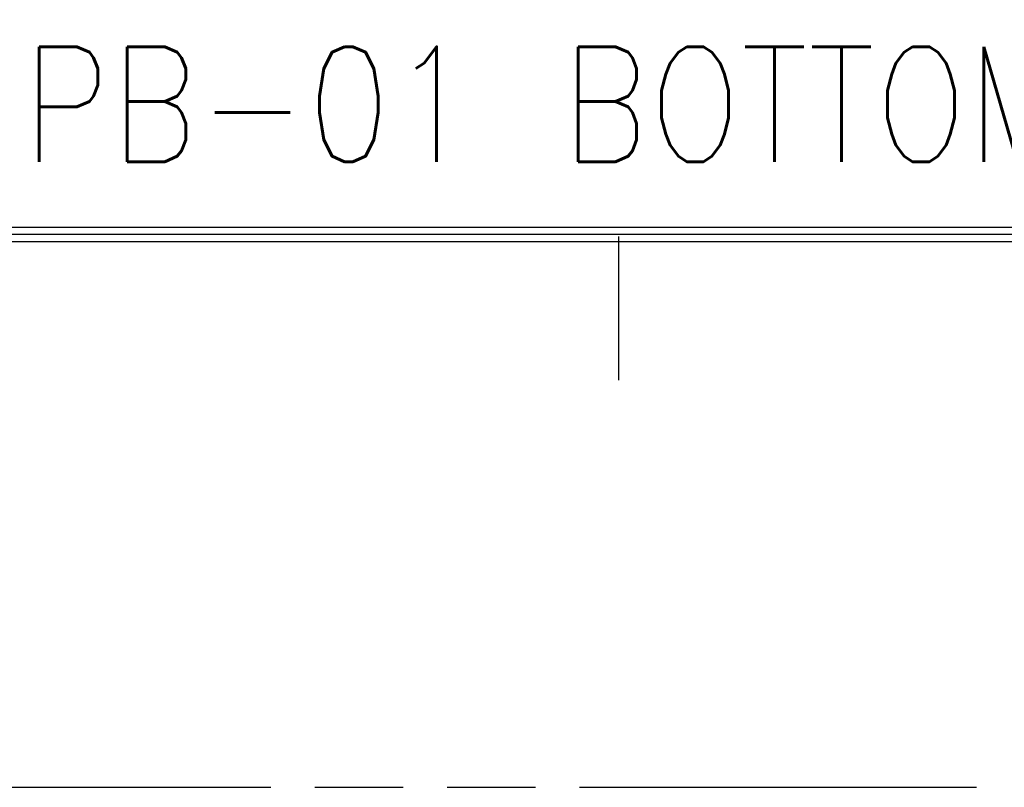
# Model space of a CAD drawing. Header units: millimetres. Extents: x 1261 to 1558, y 771 to 1231.
# Tile 3 of 105: x 1365 to 1399, y 771 to 798. Entities that reach past the tile are written whole.
import ezdxf

# ---------------------------------------------------------------- set-up
doc = ezdxf.new("R2010")
doc.units = ezdxf.units.MM
doc.header["$LTSCALE"] = 30.734
doc.linetypes.add('CENTER', pattern=[0.6, 0.375, -0.075, 0.075, -0.075])
doc.linetypes.add('PHANTOM', pattern=[0.8, 0.45, -0.05, 0.1, -0.05, 0.1, -0.05])
doc.layers.get('0').update_dxf_attribs({"linetype": 'CONTINUOUS'})
doc.layers.get('Defpoints').update_dxf_attribs({"linetype": 'CONTINUOUS'})
doc.layers.add('center', color=1, linetype='CENTER', lineweight=9)
doc.styles.get("Standard").update_dxf_attribs({"font": 'txt', "width": 0.85, "bigfont": 'gbcbig.shx'})

msp = doc.modelspace()

# ---------------------------------------------------------------- linework, layer by layer
at = {"linetype": 'Continuous'}
for p, q in [((1288.531, 790.049), (1531.031, 790.049)), ((1288.781, 790.299), (1530.781, 790.299)), ((1288.281, 789.799), (1531.281, 789.799))]:
    msp.add_line(p, q, dxfattribs=at)
at = {"color": 3, "linetype": 'Continuous'}
msp.add_line((1385.581, 784.97), (1385.581, 789.97), dxfattribs=at)
at = {"layer": 'Defpoints', "color": 2, "linetype": 'PHANTOM'}
msp.add_lwpolyline([(1261.281, 770.799), (1558.281, 770.799), (1558.281, 980.799), (1261.281, 980.799)], close=True, dxfattribs=at)

# ---------------------------------------------------------------- texts
at = {"layer": 'center', "insert": (1364.812, 796.575), "char_height": 4, "width": 69.16252, "attachment_point": 1}
msp.add_mtext('{\\C3;PB-01 BOTTOM CASE}', dxfattribs=at)

doc.saveas('drawing.dxf')
